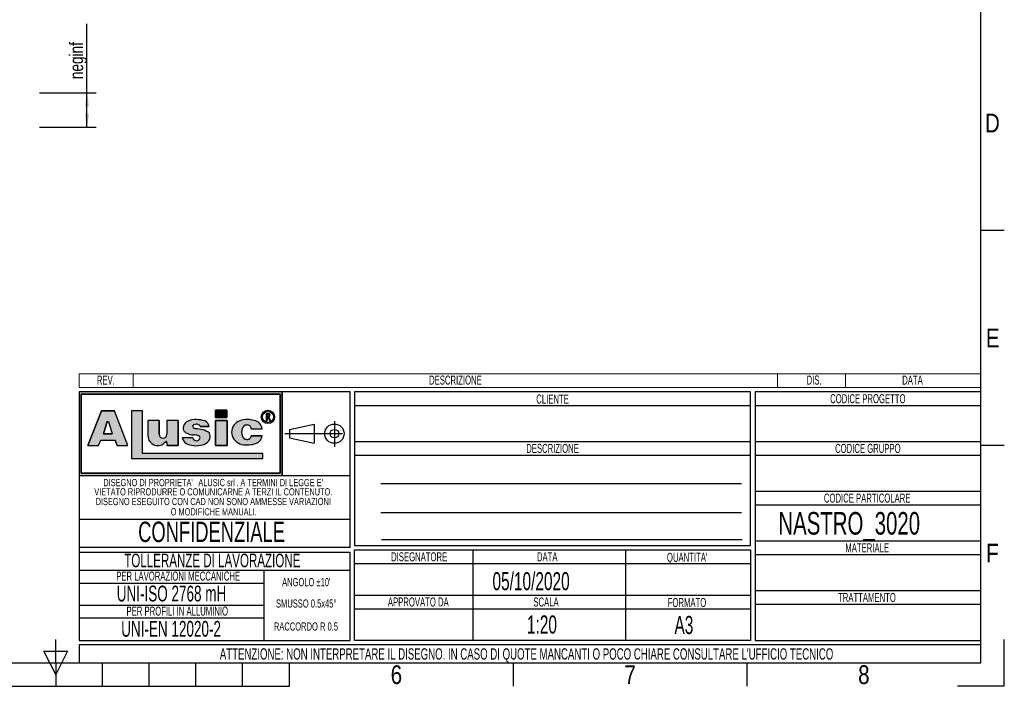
# Model space of a CAD drawing. Header units: millimetres. Extents: x 0 to 420, y 0 to 297.
# Tile 49 of 102: x 202 to 420, y 0 to 148. Entities that reach past the tile are written whole.
import ezdxf
from ezdxf.enums import TextEntityAlignment as Align

# ---------------------------------------------------------------- set-up
doc = ezdxf.new("R2010")
doc.units = ezdxf.units.MM
doc.linetypes.add('CENTERX2', pattern=[20.319999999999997, 12.7, -2.54, 2.54, -2.54])
doc.layers.add('CARTIGLIO', color=140, linetype='Continuous')
doc.styles.add('SLDTEXTSTYLE0', font='TXT', dxfattribs={"width": 0.6382978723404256})
doc.styles.add('SLDTEXTSTYLE1', font='TXT', dxfattribs={"width": 0.675})
doc.styles.add('SLDTEXTSTYLE2', font='TXT', dxfattribs={"width": 0.8214676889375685})
doc.styles.add('SLDTEXTSTYLE3', font='TXT', dxfattribs={"width": 0.75})
doc.dimstyles.new('SLDDIMSTYLE1', dxfattribs={"dimtxt": 3, "dimasz": 3, "dimexe": 0, "dimexo": 0.0625, "dimgap": 0.75, "dimtad": 1, "dimlfac": 20, "dimrnd": 1e-09, "dimzin": 12, "dimdsep": 46, "dimtxsty": 'SLDTEXTSTYLE3', "dimsah": 1, "dimcen": 0.09, "dimadec": 0, "dimazin": 3, "dimtfac": 1, "dimtdec": 3, "dimtofl": 0, "dimtmove": 0, "dimatfit": 3, "dimfxl": 0, "dimfrac": 2, "dimtolj": 1, "dimtzin": 12, "dimarcsym": 0})

# ---------------------------------------------------------------- blocks, each defined once
blk = doc.blocks.new('SW_NOTE_0')
at = {"layer": 'CARTIGLIO', "color": 0, "insert": (1.968085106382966, 2.578135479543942), "char_height": 2, "attachment_point": 2, "style": 'SLDTEXTSTYLE0'}
blk.add_mtext('DIS.', dxfattribs=at)
blk = doc.blocks.new('SW_NOTE_0_1')
at = {"layer": 'CARTIGLIO', "color": 0, "insert": (7.101063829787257, 2.578135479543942), "char_height": 2, "attachment_point": 2, "style": 'SLDTEXTSTYLE0'}
blk.add_mtext('DESCRIZIONE', dxfattribs=at)
blk = doc.blocks.new('SW_NOTE_0_2')
at = {"layer": 'CARTIGLIO', "color": 0, "insert": (2.845744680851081, 2.578135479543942), "char_height": 2, "attachment_point": 2, "style": 'SLDTEXTSTYLE0'}
blk.add_mtext('DATA', dxfattribs=at)
blk = doc.blocks.new('SW_NOTE_0_3')
at = {"layer": 'CARTIGLIO', "color": 0, "insert": (2.34042553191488, 2.578135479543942), "char_height": 2, "attachment_point": 2, "style": 'SLDTEXTSTYLE0'}
blk.add_mtext('REV.', dxfattribs=at)
blk = doc.blocks.new('SW_NOTE_0_4')
at = {"layer": 'CARTIGLIO', "color": 0, "insert": (14.05585106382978, 4.511737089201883), "char_height": 3.5, "attachment_point": 2, "style": 'SLDTEXTSTYLE0'}
blk.add_mtext('UNI-EN 12020-2', dxfattribs=at)
blk = doc.blocks.new('SW_NOTE_0_5')
at = {"layer": 'CARTIGLIO', "color": 0, "insert": (13.85638297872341, 2.578135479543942), "char_height": 2, "attachment_point": 2, "style": 'SLDTEXTSTYLE0'}
blk.add_mtext('PER PROFILI IN ALLUMINIO', dxfattribs=at)
blk = doc.blocks.new('SW_NOTE_0_6')
at = {"layer": 'CARTIGLIO', "color": 0, "insert": (15.68484042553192, 4.511737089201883), "char_height": 3.5, "attachment_point": 2, "style": 'SLDTEXTSTYLE0'}
blk.add_mtext('UNI-ISO 2768 mH', dxfattribs=at)
blk = doc.blocks.new('SW_NOTE_0_7')
at = {"layer": 'CARTIGLIO', "color": 0, "insert": (18.30319148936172, 2.578135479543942), "char_height": 2, "attachment_point": 2, "style": 'SLDTEXTSTYLE0'}
blk.add_mtext('PER LAVORAZIONI MECCANICHE', dxfattribs=at)
blk = doc.blocks.new('SW_NOTE_0_8')
at = {"layer": 'CARTIGLIO', "color": 0, "insert": (8.569148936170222, 2.320321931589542), "char_height": 1.8, "attachment_point": 2, "style": 'SLDTEXTSTYLE0'}
blk.add_mtext('RACCORDO R 0.5', dxfattribs=at)
blk = doc.blocks.new('SW_NOTE_0_9')
at = {"layer": 'CARTIGLIO', "color": 0, "char_height": 1.6, "attachment_point": 2, "style": 'SLDTEXTSTYLE0'}
for s, insert in [('ALUSIC srl', (25.45120500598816, 2.062508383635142)), ("DISEGNO DI PROPRIETA'", (10.27659574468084, 2.062508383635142)), (". A TERMINI DI LEGGE E'", (39.41078027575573, 2.062508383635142))]:
    blk.add_mtext(s, dxfattribs=dict(at, insert=insert))
blk = doc.blocks.new('SW_NOTE_0_10')
at = {"layer": 'CARTIGLIO', "color": 0, "insert": (10.40425531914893, 2.062508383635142), "char_height": 1.6, "attachment_point": 2, "style": 'SLDTEXTSTYLE0'}
blk.add_mtext('O MODIFICHE MANUALI.', dxfattribs=at)
blk = doc.blocks.new('SW_NOTE_0_11')
at = {"layer": 'CARTIGLIO', "color": 0, "insert": (7.587765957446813, 2.320321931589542), "char_height": 1.8, "attachment_point": 2, "style": 'SLDTEXTSTYLE0'}
blk.add_mtext('SMUSSO 0.5x45°', dxfattribs=at)
blk = doc.blocks.new('SW_NOTE_0_12')
at = {"layer": 'CARTIGLIO', "color": 0, "insert": (27.3404255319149, 2.062508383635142), "char_height": 1.6, "attachment_point": 2, "style": 'SLDTEXTSTYLE0'}
blk.add_mtext('VIETATO RIPRODURRE O COMUNICARNE A TERZI IL CONTENUTO.', dxfattribs=at)
blk = doc.blocks.new('SW_NOTE_0_13')
at = {"layer": 'CARTIGLIO', "color": 0, "insert": (28.04255319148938, 2.062508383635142), "char_height": 1.6, "attachment_point": 2, "style": 'SLDTEXTSTYLE0'}
blk.add_mtext('DISEGNO ESEGUITO CON CAD NON SONO AMMESSE VARIAZIONI', dxfattribs=at)
blk = doc.blocks.new('SW_NOTE_0_14')
at = {"layer": 'CARTIGLIO', "color": 0, "insert": (21.07265624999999, 5.800804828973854), "char_height": 4.500000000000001, "attachment_point": 2, "style": 'SLDTEXTSTYLE1'}
blk.add_mtext('CONFIDENZIALE', dxfattribs=at)
blk = doc.blocks.new('SW_NOTE_0_15')
at = {"layer": 'CARTIGLIO', "color": 0, "insert": (23.93617021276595, 3.867203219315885), "char_height": 3, "attachment_point": 2, "style": 'SLDTEXTSTYLE0'}
blk.add_mtext('TOLLERANZE DI LAVORAZIONE', dxfattribs=at)
blk = doc.blocks.new('SW_NOTE_0_16')
at = {"layer": 'CARTIGLIO', "color": 0, "insert": (6.67819148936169, 2.320321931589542), "char_height": 1.8, "attachment_point": 2, "style": 'SLDTEXTSTYLE0'}
blk.add_mtext("ANGOLO ±10'", dxfattribs=at)
blk = doc.blocks.new('SW_NOTE_0_17')
at = {"layer": 'CARTIGLIO', "color": 0, "insert": (10.69148936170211, 2.578135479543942), "char_height": 2, "attachment_point": 2, "style": 'SLDTEXTSTYLE0'}
blk.add_mtext('CODICE PROGETTO', dxfattribs=at)
blk = doc.blocks.new('SW_NOTE_0_18')
at = {"layer": 'CARTIGLIO', "color": 0, "insert": (9.547872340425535, 2.578135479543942), "char_height": 2, "attachment_point": 2, "style": 'SLDTEXTSTYLE0'}
blk.add_mtext('CODICE GRUPPO', dxfattribs=at)
blk = doc.blocks.new('SW_NOTE_0_19')
at = {"layer": 'CARTIGLIO', "color": 0, "insert": (12.15425531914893, 2.578135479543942), "char_height": 2, "attachment_point": 2, "style": 'SLDTEXTSTYLE0'}
blk.add_mtext('CODICE PARTICOLARE', dxfattribs=at)
blk = doc.blocks.new('SW_NOTE_0_20')
at = {"layer": 'CARTIGLIO', "color": 0, "insert": (5.691489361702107, 2.578135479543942), "char_height": 2, "attachment_point": 2, "style": 'SLDTEXTSTYLE0'}
blk.add_mtext('MATERIALE', dxfattribs=at)
blk = doc.blocks.new('SW_NOTE_0_21')
at = {"layer": 'CARTIGLIO', "color": 0, "insert": (4.228723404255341, 2.578135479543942), "char_height": 2, "attachment_point": 2, "style": 'SLDTEXTSTYLE0'}
blk.add_mtext('CLIENTE', dxfattribs=at)
blk = doc.blocks.new('SW_NOTE_0_22')
at = {"layer": 'CARTIGLIO', "color": 0, "insert": (7.101063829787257, 2.578135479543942), "char_height": 2, "attachment_point": 2, "style": 'SLDTEXTSTYLE0'}
blk.add_mtext('DESCRIZIONE', dxfattribs=at)
blk = doc.blocks.new('SW_NOTE_0_23')
at = {"layer": 'CARTIGLIO', "color": 0, "insert": (5.558510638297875, 2.578135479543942), "char_height": 2, "attachment_point": 2, "style": 'SLDTEXTSTYLE0'}
blk.add_mtext("QUANTITA'", dxfattribs=at)
blk = doc.blocks.new('SW_NOTE_0_24')
at = {"layer": 'CARTIGLIO', "color": 0, "insert": (2.845744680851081, 2.578135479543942), "char_height": 2, "attachment_point": 2, "style": 'SLDTEXTSTYLE0'}
blk.add_mtext('DATA', dxfattribs=at)
blk = doc.blocks.new('SW_NOTE_0_25')
at = {"layer": 'CARTIGLIO', "color": 0, "insert": (7.606382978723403, 2.578135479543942), "char_height": 2, "attachment_point": 2, "style": 'SLDTEXTSTYLE0'}
blk.add_mtext('DISEGNATORE', dxfattribs=at)
blk = doc.blocks.new('SW_NOTE_0_26')
at = {"layer": 'CARTIGLIO', "color": 0, "insert": (5.398936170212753, 2.578135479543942), "char_height": 2, "attachment_point": 2, "style": 'SLDTEXTSTYLE0'}
blk.add_mtext('FORMATO', dxfattribs=at)
blk = doc.blocks.new('SW_NOTE_0_27')
at = {"layer": 'CARTIGLIO', "color": 0, "insert": (8.670212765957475, 2.578135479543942), "char_height": 2, "attachment_point": 2, "style": 'SLDTEXTSTYLE0'}
blk.add_mtext('APPROVATO DA', dxfattribs=at)
blk = doc.blocks.new('SW_NOTE_0_28')
at = {"layer": 'CARTIGLIO', "color": 0, "insert": (3.510638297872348, 2.578135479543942), "char_height": 2, "attachment_point": 2, "style": 'SLDTEXTSTYLE0'}
blk.add_mtext('SCALA', dxfattribs=at)
blk = doc.blocks.new('SW_NOTE_0_29')
at = {"layer": 'CARTIGLIO', "color": 0, "insert": (85.40558510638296, 3.222669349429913), "char_height": 2.5, "attachment_point": 2, "style": 'SLDTEXTSTYLE0'}
blk.add_mtext("ATTENZIONE: NON INTERPRETARE IL DISEGNO. IN CASO DI QUOTE MANCANTI O POCO CHIARE CONSULTARE L'UFFICIO TECNICO", dxfattribs=at)
blk = doc.blocks.new('SW_NOTE_0_30')
at = {"layer": 'CARTIGLIO', "color": 0, "insert": (7.526595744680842, 2.578135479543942), "char_height": 2, "attachment_point": 2, "style": 'SLDTEXTSTYLE0'}
blk.add_mtext('TRATTAMENTO', dxfattribs=at)
blk = doc.blocks.new('Cartiglio ALUSIC particolari STD')
at = {"layer": 'CARTIGLIO'}
h = blk.add_hatch(color=256, dxfattribs=at)
h.paths.add_polyline_path([(175.6752307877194, 247.7132947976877), (175.6752307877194, 229.2132947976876), (220.6752307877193, 229.2132947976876), (220.6752307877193, 247.7132947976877)], flags=0)
h.paths.add_polyline_path([(176.1752307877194, 229.7132947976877), (176.1752307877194, 247.2132947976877), (220.1752307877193, 247.2132947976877), (220.1752307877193, 229.7132947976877)], flags=0)
h = blk.add_hatch(color=256, dxfattribs=at)
h.paths.add_polyline_path([(179.9963944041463, 235.8207167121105), (180.465276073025, 237.0349162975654), (183.6345063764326, 237.0349162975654), (184.103388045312, 235.8207167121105), (186.455199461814, 235.8207167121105), (183.4874420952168, 243.5059174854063), (180.6123403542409, 243.5059174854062), (177.6445829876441, 235.8207167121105)], flags=0)
h.paths.add_polyline_path([(181.1002992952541, 238.4359343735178), (181.8750070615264, 241.1689926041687), (182.2247753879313, 241.1689926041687), (182.9994831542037, 238.4359343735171)], flags=0)
for points in [[(189.726070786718, 243.5099477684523), (187.2568362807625, 243.5099477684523), (187.2568362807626, 232.9839336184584), (216.346566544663, 232.9839336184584), (216.346566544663, 234.0739837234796), (189.726070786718, 234.0739837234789)], [(205.9157645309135, 243.6451419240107), (205.9157645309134, 242.0388308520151), (208.4026610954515, 242.0388308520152), (208.4026610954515, 243.6451419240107)], [(208.4880238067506, 241.3950893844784), (205.9157645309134, 241.3950893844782), (205.9157645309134, 235.8207167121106), (208.4880238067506, 235.8207167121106)]]:
    blk.add_hatch(color=256, dxfattribs=at).paths.add_polyline_path(points, flags=0)
h = blk.add_hatch(color=256, dxfattribs=at)
edge = h.paths.add_edge_path(flags=0)
edge.add_arc((217.4963133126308, 242.1652733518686), 1.479868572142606, 0, 360)
edge = h.paths.add_edge_path(flags=0)
edge.add_arc((217.4963133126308, 242.1652733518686), 1.214864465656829, 0, 360)
h = blk.add_hatch(color=256, dxfattribs=at)
edge = h.paths.add_edge_path(flags=0)
edge.add_arc((217.5944506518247, 242.5818626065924), 0.3723980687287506, 277.1406326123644, 450.0000000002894)
edge.add_line((217.5944506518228, 242.9542606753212), (217.1543350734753, 242.9542606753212))
edge.add_line((217.1543350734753, 242.9542606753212), (217.1543350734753, 241.4023140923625))
edge.add_line((217.1543350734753, 241.4023140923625), (217.3097420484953, 241.4023140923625))
edge.add_line((217.3097420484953, 241.4023140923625), (217.3097420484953, 242.2094645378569))
edge.add_line((217.3097420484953, 242.2094645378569), (217.4681345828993, 242.2094645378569))
edge.add_line((217.4681345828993, 242.2094645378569), (217.8753428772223, 241.4023140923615))
edge.add_line((217.8753428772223, 241.4023140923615), (218.0494071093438, 241.4023140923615))
edge.add_line((218.0494071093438, 241.4023140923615), (217.6407416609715, 242.212352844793))
edge = h.paths.add_edge_path(flags=0)
edge.add_line((217.3097420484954, 242.7988537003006), (217.5944506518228, 242.7988537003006))
edge.add_arc((217.5944506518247, 242.5818626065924), 0.2169910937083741, -90.00000000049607, 90.00000000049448, ccw=False)
edge.add_line((217.5944506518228, 242.3648715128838), (217.3097420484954, 242.3648715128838))
edge.add_line((217.3097420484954, 242.3648715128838), (217.3097420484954, 242.7988537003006))
h = blk.add_hatch(color=256, dxfattribs=at)
edge = h.paths.add_edge_path(flags=0)
edge.add_arc((194.2619790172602, 238.3328699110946), 0.8721260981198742, 180, 360, ccw=False)
edge.add_line((193.3898529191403, 238.3328699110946), (193.3898529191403, 241.3950893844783))
edge.add_line((193.3898529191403, 241.3950893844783), (190.9285191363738, 241.3950893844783))
edge.add_line((190.9285191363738, 241.3950893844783), (190.9285191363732, 237.9783312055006))
edge.add_arc((193.0861336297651, 237.9783312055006), 2.157614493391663, 180, 321.9680973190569)
edge.add_arc((194.9391651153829, 236.5289220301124), 0.1949400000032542, 3.751097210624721e-10, 141.9680973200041, ccw=False)
edge.add_line((195.1341051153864, 236.5289220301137), (195.1341051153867, 235.8207167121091))
edge.add_line((195.1341051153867, 235.8207167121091), (197.6148195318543, 235.8207167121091))
edge.add_line((197.6148195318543, 235.8207167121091), (197.6148195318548, 241.3950893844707))
edge.add_line((197.6148195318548, 241.3950893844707), (195.1341051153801, 241.3950893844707))
edge.add_line((195.1341051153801, 241.3950893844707), (195.1341051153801, 238.3328699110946))
h = blk.add_hatch(color=256, dxfattribs=at)
edge = h.paths.add_edge_path(flags=0)
edge.add_line((201.4260816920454, 235.8017439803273), (202.6657446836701, 235.9456470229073))
edge.add_arc((202.329266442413, 238.631519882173), 2.706867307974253, 277.1406456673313, 311.0032214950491)
edge.add_arc((203.4500368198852, 237.5679483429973), 1.178212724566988, 303.7868133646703, 347.8980612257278)
edge.add_arc((202.7591436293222, 237.8600682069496), 1.920162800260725, 343.693523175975, 381.4193527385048)
edge.add_arc((202.6211329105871, 236.5671389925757), 2.77207698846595, 46.00269433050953, 81.2509677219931)
edge.add_arc((194.8645641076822, 197.2610710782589), 42.83386613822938, 78.993004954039, 81.01866969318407)
edge.add_arc((201.791685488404, 241.2254031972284), 1.672976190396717, 238.7770991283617, 261.74465207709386, ccw=False)
edge.add_arc((201.2153024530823, 240.0677304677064), 0.3988810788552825, 114.64010585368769, 223.1865854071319, ccw=False)
edge.add_arc((201.6334056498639, 239.1857459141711), 1.374925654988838, 90.51660503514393, 115.1534325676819, ccw=False)
edge.add_arc((201.6831021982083, 239.5760411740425), 0.986530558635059, 50.694882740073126, 93.60864602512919, ccw=False)
edge.add_arc((201.9697940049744, 239.9445101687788), 0.519939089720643, 14.547573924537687, 49.4198797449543, ccw=False)
edge.add_line((202.4730635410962, 240.0751104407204), (204.4675927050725, 240.0751104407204))
edge.add_arc((203.0576035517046, 239.9357336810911), 1.416861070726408, 5.64532107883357, 71.38339334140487)
edge.add_arc((201.7960014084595, 236.355567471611), 5.212710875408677, 70.80435731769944, 90.86664277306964)
edge.add_arc((201.3918249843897, 237.7332340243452), 3.848224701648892, 85.15036290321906, 119.91204055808)
edge.add_arc((200.4630711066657, 239.596929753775), 1.774008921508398, 123.9309471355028, 174.9914571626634)
edge.add_arc((199.7112523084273, 239.6370426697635), 1.021881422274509, 173.5516105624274, 249.3813116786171)
edge.add_arc((201.1522143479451, 241.6000363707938), 3.430150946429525, 238.332046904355, 269.1908231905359)
edge.add_arc((201.2712411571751, 236.022650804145), 2.154096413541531, 64.99796384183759, 94.45891481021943, ccw=False)
edge.add_arc((202.0592687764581, 237.5956085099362), 0.398545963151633, -35.58612148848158, 72.11412463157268, ccw=False)
edge.add_arc((201.6903477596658, 237.6535955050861), 0.7512299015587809, 245.201083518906, 337.29941344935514, ccw=False)
edge.add_arc((201.6384661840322, 237.7297070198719), 0.8024620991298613, 192.55915917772, 250.8523518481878, ccw=False)
edge.add_line((200.8552053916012, 237.5552136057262), (198.4723136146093, 237.5552136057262))
edge.add_arc((200.5696156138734, 238.1164948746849), 2.1711085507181, 194.982434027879, 258.3364147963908)
edge.add_line((200.1306936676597, 235.9902164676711), (201.4260816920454, 235.8017439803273))
h = blk.add_hatch(color=256, dxfattribs=at)
edge = h.paths.add_edge_path(flags=0)
edge.add_arc((212.8489752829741, 238.2774034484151), 1.095489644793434, 191.1589777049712, 269.92854925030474, ccw=False)
edge.add_arc((213.9973597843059, 238.7808861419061), 2.335462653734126, 162.1599290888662, 197.8400709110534, ccw=False)
edge.add_arc((212.8489752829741, 239.284368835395), 1.095489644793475, 90.0714507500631, 168.8410222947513, ccw=False)
edge.add_arc((212.9558587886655, 239.5292842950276), 0.8574339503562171, 2.5666577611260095, 97.25285314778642, ccw=False)
edge.add_line((213.8124325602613, 239.5676816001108), (216.1889448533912, 239.5676816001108))
edge.add_arc((214.1254209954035, 239.3204036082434), 2.078287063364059, 6.833333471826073, 81.00039250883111)
edge.add_arc((213.0403652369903, 236.4056797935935), 5.163706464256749, 74.15176759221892, 91.31975036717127)
edge.add_arc((212.577937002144, 238.1509364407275), 3.434301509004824, 84.2596919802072, 140.8312604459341)
edge.add_arc((212.2748599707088, 238.7808861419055), 2.817144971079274, 146.8823062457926, 213.1176937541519)
edge.add_arc((212.5779370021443, 239.4108358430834), 3.434301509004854, 219.1687395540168, 275.7403080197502)
edge.add_arc((213.0403652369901, 241.1560924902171), 5.163706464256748, 268.6802496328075, 285.8482324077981)
edge.add_arc((214.1254209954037, 238.2413686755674), 2.078287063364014, 278.9996074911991, 353.1666665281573)
edge.add_line((216.1889448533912, 237.9940906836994), (213.8124325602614, 237.9940906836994))
edge.add_arc((212.9558587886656, 238.0324879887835), 0.8574339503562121, 262.7471468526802, 357.4333422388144, ccw=False)
at = {"color": 161, "linetype": 'Continuous', "lineweight": 18}
for p, q in [((175.6752307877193, 248.7132947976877), (175.6752307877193, 251.7132947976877)), ((175.6752307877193, 251.7132947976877), (375.3252307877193, 251.7132947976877)), ((187.6752307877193, 251.7132947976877), (187.6752307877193, 248.7132947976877)), ((330.3252307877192, 251.7132947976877), (330.3252307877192, 248.7132947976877)), ((345.3252307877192, 251.7132947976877), (345.3252307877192, 248.7132947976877)), ((375.3252307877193, 248.7132947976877), (375.3252307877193, 251.7132947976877)), ((175.6752307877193, 248.7132947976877), (375.3252307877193, 248.7132947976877))]:
    blk.add_line(p, q, dxfattribs=at)
at = {"layer": 'CARTIGLIO'}
for p, q in [((175.6752307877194, 247.7132947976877), (175.6752307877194, 229.2132947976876)), ((175.6752307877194, 247.7132947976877), (175.6752307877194, 192.7132947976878)), ((235.6752307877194, 247.7132947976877), (175.6752307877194, 247.7132947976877)), ((220.6752307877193, 247.7132947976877), (175.6752307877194, 247.7132947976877)), ((175.6752307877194, 247.7132947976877), (175.6752307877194, 229.2132947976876)), ((175.6752307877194, 247.7132947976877), (175.6752307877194, 213.2641084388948)), ((176.1752307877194, 229.7132947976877), (176.1752307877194, 247.2132947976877)), ((176.1752307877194, 247.2132947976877), (176.1752307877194, 229.7132947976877)), ((176.1752307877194, 247.2132947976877), (220.1752307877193, 247.2132947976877)), ((220.1752307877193, 247.2132947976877), (176.1752307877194, 247.2132947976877)), ((220.1752307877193, 247.2132947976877), (220.1752307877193, 229.7132947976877)), ((220.1752307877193, 229.7132947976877), (220.1752307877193, 247.2132947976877)), ((220.6752307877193, 229.2132947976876), (220.6752307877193, 247.7132947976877)), ((220.6752307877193, 247.7132947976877), (220.6752307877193, 229.2132947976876)), ((235.6752307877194, 213.2641084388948), (235.6752307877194, 247.7132947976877)), ((324.3252307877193, 247.7132947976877), (236.6752307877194, 247.7132947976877)), ((236.6752307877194, 247.7132947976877), (236.6752307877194, 213.7132947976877)), ((324.3252307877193, 213.7132947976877), (324.3252307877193, 247.7132947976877)), ((375.3252307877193, 247.7132947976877), (325.3252307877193, 247.7132947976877)), ((325.3252307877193, 247.7132947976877), (325.3252307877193, 192.7132947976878)), ((375.3252307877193, 192.7132947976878), (375.3252307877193, 247.7132947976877)), ((236.6752307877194, 244.7132947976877), (324.3252307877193, 244.7132947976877)), ((325.3252307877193, 244.7132947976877), (375.3252307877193, 244.7132947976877)), ((180.6123403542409, 243.5059174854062), (177.6445829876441, 235.8207167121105)), ((177.6445829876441, 235.8207167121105), (180.6123403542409, 243.5059174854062)), ((183.4874420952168, 243.5059174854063), (180.6123403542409, 243.5059174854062)), ((180.6123403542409, 243.5059174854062), (183.4874420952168, 243.5059174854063)), ((186.455199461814, 235.8207167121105), (183.4874420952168, 243.5059174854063)), ((186.455199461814, 235.8207167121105), (183.4874420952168, 243.5059174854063)), ((189.726070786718, 243.5099477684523), (187.2568362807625, 243.5099477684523)), ((187.2568362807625, 243.5099477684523), (187.2568362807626, 232.9839336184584)), ((189.726070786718, 243.5099477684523), (187.2568362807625, 243.5099477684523)), ((187.2568362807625, 243.5099477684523), (187.2568362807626, 232.9839336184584)), ((189.726070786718, 234.0739837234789), (189.726070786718, 243.5099477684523)), ((189.726070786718, 234.0739837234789), (189.726070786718, 243.5099477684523)), ((208.4026610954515, 243.6451419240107), (205.9157645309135, 243.6451419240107)), ((205.9157645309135, 243.6451419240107), (205.9157645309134, 242.0388308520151)), ((205.9157645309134, 242.0388308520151), (205.9157645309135, 243.6451419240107)), ((205.9157645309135, 243.6451419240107), (208.4026610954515, 243.6451419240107)), ((205.9157645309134, 242.0388308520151), (208.4026610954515, 242.0388308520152)), ((208.4026610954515, 242.0388308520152), (205.9157645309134, 242.0388308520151)), ((208.4026610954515, 243.6451419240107), (208.4026610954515, 242.0388308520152)), ((208.4026610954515, 242.0388308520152), (208.4026610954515, 243.6451419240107)), ((217.1543350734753, 241.4023140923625), (217.1543350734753, 242.9542606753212)), ((217.1543350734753, 241.4023140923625), (217.1543350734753, 242.9542606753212)), ((217.1543350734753, 242.9542606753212), (217.5944506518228, 242.9542606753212)), ((217.1543350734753, 242.9542606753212), (217.5944506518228, 242.9542606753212)), ((217.3097420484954, 242.7988537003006), (217.5944506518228, 242.7988537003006)), ((217.3097420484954, 242.3648715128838), (217.3097420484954, 242.7988537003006)), ((217.3097420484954, 242.3648715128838), (217.3097420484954, 242.7988537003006)), ((217.3097420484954, 242.7988537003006), (217.5944506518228, 242.7988537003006)), ((217.3097420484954, 242.3648715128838), (217.5944506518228, 242.3648715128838)), ((217.5944506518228, 242.3648715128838), (217.3097420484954, 242.3648715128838)), ((217.3097420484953, 242.2094645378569), (217.3097420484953, 241.4023140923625)), ((217.3097420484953, 241.4023140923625), (217.3097420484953, 242.2094645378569)), ((217.4681345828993, 242.2094645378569), (217.3097420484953, 242.2094645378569)), ((217.3097420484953, 242.2094645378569), (217.4681345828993, 242.2094645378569)), ((217.8753428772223, 241.4023140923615), (217.4681345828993, 242.2094645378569)), ((217.4681345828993, 242.2094645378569), (217.8753428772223, 241.4023140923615)), ((217.6407416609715, 242.212352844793), (218.0494071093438, 241.4023140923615)), ((217.6407416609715, 242.212352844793), (218.0494071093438, 241.4023140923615)), ((181.1002992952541, 238.4359343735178), (181.8750070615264, 241.1689926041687)), ((181.8750070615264, 241.1689926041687), (181.1002992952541, 238.4359343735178)), ((181.8750070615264, 241.1689926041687), (182.2247753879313, 241.1689926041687)), ((181.8750070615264, 241.1689926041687), (182.2247753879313, 241.1689926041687)), ((182.2247753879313, 241.1689926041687), (182.9994831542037, 238.4359343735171)), ((182.2247753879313, 241.1689926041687), (182.9994831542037, 238.4359343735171)), ((190.9285191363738, 241.3950893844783), (190.9285191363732, 237.9783312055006)), ((193.3898529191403, 241.3950893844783), (190.9285191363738, 241.3950893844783)), ((193.3898529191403, 241.3950893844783), (190.9285191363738, 241.3950893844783)), ((190.9285191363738, 241.3950893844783), (190.9285191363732, 237.9783312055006)), ((193.3898529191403, 238.3328699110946), (193.3898529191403, 241.3950893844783)), ((193.3898529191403, 241.3950893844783), (193.3898529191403, 238.3328699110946)), ((197.6148195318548, 241.3950893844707), (195.1341051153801, 241.3950893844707)), ((195.1341051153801, 241.3950893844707), (195.1341051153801, 238.3328699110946)), ((195.1341051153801, 241.3950893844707), (195.1341051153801, 238.3328699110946)), ((197.6148195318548, 241.3950893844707), (195.1341051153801, 241.3950893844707)), ((197.6148195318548, 241.3950893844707), (197.6148195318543, 235.8207167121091)), ((197.6148195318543, 235.8207167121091), (197.6148195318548, 241.3950893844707)), ((202.4730635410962, 240.0751104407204), (204.4675927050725, 240.0751104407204)), ((204.4675927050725, 240.0751104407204), (202.4730635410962, 240.0751104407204)), ((208.4880238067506, 241.3950893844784), (205.9157645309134, 241.3950893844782)), ((205.9157645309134, 241.3950893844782), (205.9157645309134, 235.8207167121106)), ((205.9157645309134, 241.3950893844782), (208.4880238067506, 241.3950893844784)), ((205.9157645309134, 235.8207167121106), (205.9157645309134, 241.3950893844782)), ((208.4880238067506, 235.8207167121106), (208.4880238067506, 241.3950893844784)), ((208.4880238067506, 241.3950893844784), (208.4880238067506, 235.8207167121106)), ((217.1543350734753, 241.4023140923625), (217.3097420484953, 241.4023140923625)), ((217.3097420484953, 241.4023140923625), (217.1543350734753, 241.4023140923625)), ((217.8753428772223, 241.4023140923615), (218.0494071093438, 241.4023140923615)), ((218.0494071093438, 241.4023140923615), (217.8753428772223, 241.4023140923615)), ((222.2665680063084, 239.420334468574), (227.759141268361, 240.6015329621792)), ((227.759141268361, 240.6015329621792), (227.7591412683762, 236.3250566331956)), ((182.9994831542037, 238.4359343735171), (181.1002992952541, 238.4359343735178)), ((181.1002992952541, 238.4359343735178), (182.9994831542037, 238.4359343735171)), ((213.8124325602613, 239.5676816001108), (216.1889448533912, 239.5676816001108)), ((213.8124325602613, 239.5676816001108), (216.1889448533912, 239.5676816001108)), ((216.1889448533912, 237.9940906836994), (213.8124325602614, 237.9940906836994)), ((213.8124325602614, 237.9940906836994), (216.1889448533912, 237.9940906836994)), ((222.2665680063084, 239.420334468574), (222.2665680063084, 237.5062551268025)), ((177.6445829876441, 235.8207167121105), (179.9963944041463, 235.8207167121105)), ((177.6445829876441, 235.8207167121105), (179.9963944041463, 235.8207167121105)), ((179.9963944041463, 235.8207167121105), (180.465276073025, 237.0349162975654)), ((179.9963944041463, 235.8207167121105), (180.465276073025, 237.0349162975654)), ((180.465276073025, 237.0349162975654), (183.6345063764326, 237.0349162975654)), ((180.465276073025, 237.0349162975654), (183.6345063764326, 237.0349162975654)), ((184.103388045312, 235.8207167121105), (183.6345063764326, 237.0349162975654)), ((183.6345063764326, 237.0349162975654), (184.103388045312, 235.8207167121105)), ((184.103388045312, 235.8207167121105), (186.455199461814, 235.8207167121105)), ((184.103388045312, 235.8207167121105), (186.455199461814, 235.8207167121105)), ((195.1341051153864, 236.5289220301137), (195.1341051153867, 235.8207167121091)), ((195.1341051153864, 236.5289220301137), (195.1341051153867, 235.8207167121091)), ((195.1341051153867, 235.8207167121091), (197.6148195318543, 235.8207167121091)), ((197.6148195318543, 235.8207167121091), (195.1341051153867, 235.8207167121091)), ((200.8552053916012, 237.5552136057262), (198.4723136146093, 237.5552136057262)), ((200.8552053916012, 237.5552136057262), (198.4723136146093, 237.5552136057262)), ((200.1306936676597, 235.9902164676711), (201.4260816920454, 235.8017439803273)), ((200.1306936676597, 235.9902164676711), (201.4260816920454, 235.8017439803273)), ((201.4260816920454, 235.8017439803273), (202.6657446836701, 235.9456470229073)), ((201.4260816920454, 235.8017439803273), (202.6657446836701, 235.9456470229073)), ((205.9157645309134, 235.8207167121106), (208.4880238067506, 235.8207167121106)), ((208.4880238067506, 235.8207167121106), (205.9157645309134, 235.8207167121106)), ((222.2665680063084, 237.5062551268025), (227.7591412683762, 236.3250566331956)), ((236.6752307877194, 236.7132947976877), (324.3252307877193, 236.7132947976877)), ((325.3252307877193, 236.7132947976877), (375.3252307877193, 236.7132947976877)), ((216.346566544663, 234.0739837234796), (189.726070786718, 234.0739837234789)), ((216.346566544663, 234.0739837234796), (189.726070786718, 234.0739837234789)), ((216.346566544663, 232.9839336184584), (216.346566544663, 234.0739837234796)), ((216.346566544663, 232.9839336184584), (216.346566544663, 234.0739837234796)), ((236.6752307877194, 233.7132947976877), (324.3252307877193, 233.7132947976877)), ((325.3252307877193, 233.7132947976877), (375.3252307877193, 233.7132947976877)), ((187.2568362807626, 232.9839336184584), (216.346566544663, 232.9839336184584)), ((187.2568362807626, 232.9839336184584), (216.346566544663, 232.9839336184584)), ((175.6752307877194, 229.2132947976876), (220.6752307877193, 229.2132947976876)), ((175.6752307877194, 229.2132947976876), (235.6752307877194, 229.2132947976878)), ((220.1752307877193, 229.7132947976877), (176.1752307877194, 229.7132947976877)), ((176.1752307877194, 229.7132947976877), (220.1752307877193, 229.7132947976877)), ((322.3252307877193, 227.3799614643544), (242.5002307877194, 227.3799614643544)), ((325.3252307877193, 225.7132947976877), (375.3252307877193, 225.7132947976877)), ((325.3252307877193, 222.7132947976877), (375.3252307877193, 222.7132947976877)), ((242.5002307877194, 221.0217416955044), (322.3252307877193, 221.0217416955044)), ((235.6752307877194, 219.4779138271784), (175.6752307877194, 219.4779138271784)), ((236.6752307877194, 213.7132947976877), (324.3252307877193, 213.7132947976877)), ((242.6228336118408, 215.0313303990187), (322.4478336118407, 215.0313303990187)), ((325.3252307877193, 214.7132947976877), (375.3252307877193, 214.7132947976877)), ((235.6752307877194, 213.2641084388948), (175.6752307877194, 213.2641084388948)), ((175.6752307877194, 212.2641084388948), (235.6752307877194, 212.2641084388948)), ((175.6752307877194, 212.2641084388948), (175.6752307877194, 192.7132947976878)), ((235.6752307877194, 192.7132947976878), (235.6752307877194, 212.2641084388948)), ((236.6752307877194, 212.7132947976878), (324.3252307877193, 212.7132947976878)), ((236.6752307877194, 192.7132947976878), (236.6752307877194, 212.7132947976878)), ((262.8472277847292, 212.7132947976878), (262.8472277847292, 192.7132947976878)), ((296.6722277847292, 212.7132947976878), (296.6722277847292, 192.7132947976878)), ((324.3252307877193, 212.7132947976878), (324.3252307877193, 192.7132947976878)), ((325.3252307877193, 211.7132947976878), (375.3252307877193, 211.7132947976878)), ((236.6752307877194, 209.7132947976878), (324.3252307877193, 209.7132947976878)), ((235.6612716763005, 208.2042541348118), (175.6612716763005, 208.2042541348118)), ((216.684767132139, 192.7132947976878), (216.684767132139, 208.2042541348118)), ((175.6752307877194, 205.3858848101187), (216.684767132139, 205.3858848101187)), ((236.6752307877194, 202.7132947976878), (324.3252307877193, 202.7132947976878)), ((325.3252307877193, 203.7132947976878), (375.3252307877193, 203.7132947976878)), ((325.3252307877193, 200.7132947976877), (375.3252307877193, 200.7132947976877)), ((216.684767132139, 200.4587744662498), (175.6752307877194, 200.4587744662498)), ((236.6752307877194, 199.7132947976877), (324.3252307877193, 199.7132947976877)), ((175.6891898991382, 197.6792182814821), (216.6987262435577, 197.6792182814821)), ((175.6752307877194, 192.7132947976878), (235.6752307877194, 192.7132947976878)), ((324.3252307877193, 192.7132947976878), (236.6752307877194, 192.7132947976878)), ((325.3252307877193, 192.7132947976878), (375.3252307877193, 192.7132947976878)), ((375.3252307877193, 191.7132947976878), (175.6752307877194, 191.7132947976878)), ((175.6752307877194, 191.7132947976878), (175.6752307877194, 187.7132947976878)), ((375.3252307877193, 187.7132947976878), (375.3252307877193, 191.7132947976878)), ((175.6752307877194, 187.7132947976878), (375.3252307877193, 187.7132947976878))]:
    blk.add_line(p, q, dxfattribs=at)
at = {"layer": 'CARTIGLIO', "linetype": 'CENTERX2'}
for p, q in [((232.1939749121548, 241.2151324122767), (232.1939749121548, 235.5497603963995)), ((221.2625504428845, 238.4632947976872), (235.0879111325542, 238.4632947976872))]:
    blk.add_line(p, q, dxfattribs=at)
at = {"layer": 'CARTIGLIO', "linetype": 'Continuous'}
blk.add_line((175.6736628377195, 187.7132947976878), (375.3252307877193, 187.7132947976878), dxfattribs=at)
at = {"layer": 'CARTIGLIO'}
for centre, radius in [((217.4963133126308, 242.1652733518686), 1.479868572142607), ((217.4963133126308, 242.1652733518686), 1.479868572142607), ((217.4963133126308, 242.1652733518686), 1.214864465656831), ((217.4963133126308, 242.1652733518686), 1.214864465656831), ((232.1939749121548, 238.4632947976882), 2.138238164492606), ((232.1939749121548, 238.4632947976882), 0.9570396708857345)]:
    blk.add_circle(centre, radius, dxfattribs=at)
for centre, radius, start, end in [((217.5944506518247, 242.5818626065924), 0.3723980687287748, 277.1406326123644, 90.00000000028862), ((217.5944506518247, 242.5818626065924), 0.3723980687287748, 277.1406326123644, 90.00000000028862), ((217.5944506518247, 242.5818626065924), 0.2169910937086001, 269.9999999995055, 90.00000000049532), ((217.5944506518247, 242.5818626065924), 0.2169910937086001, 269.9999999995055, 90.00000000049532), ((200.4630711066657, 239.596929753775), 1.774008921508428, 123.9309471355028, 174.9914571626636), ((200.4630711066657, 239.596929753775), 1.774008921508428, 123.9309471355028, 174.9914571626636), ((201.3918249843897, 237.7332340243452), 3.848224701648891, 85.15036290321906, 119.91204055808), ((201.3918249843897, 237.7332340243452), 3.848224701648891, 85.15036290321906, 119.91204055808), ((201.2153024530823, 240.0677304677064), 0.3988810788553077, 114.6401058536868, 223.1865854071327), ((201.2153024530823, 240.0677304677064), 0.3988810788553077, 114.6401058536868, 223.1865854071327), ((201.791685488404, 241.2254031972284), 1.672976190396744, 238.7770991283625, 261.7446520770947), ((201.791685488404, 241.2254031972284), 1.672976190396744, 238.7770991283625, 261.7446520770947), ((201.6334056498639, 239.1857459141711), 1.374925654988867, 90.51660503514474, 115.1534325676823), ((201.6334056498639, 239.1857459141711), 1.374925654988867, 90.51660503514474, 115.1534325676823), ((201.6831021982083, 239.5760411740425), 0.9865305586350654, 50.69488274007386, 93.60864602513), ((201.6831021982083, 239.5760411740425), 0.9865305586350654, 50.69488274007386, 93.60864602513), ((201.7960014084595, 236.355567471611), 5.212710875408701, 70.80435731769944, 90.86664277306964), ((201.7960014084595, 236.355567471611), 5.212710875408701, 70.80435731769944, 90.86664277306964), ((201.9697940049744, 239.9445101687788), 0.5199390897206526, 14.54757392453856, 49.41987974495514), ((201.9697940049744, 239.9445101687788), 0.5199390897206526, 14.54757392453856, 49.41987974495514), ((203.0576035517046, 239.9357336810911), 1.416861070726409, 5.64532107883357, 71.38339334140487), ((203.0576035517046, 239.9357336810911), 1.416861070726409, 5.64532107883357, 71.38339334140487), ((212.2748599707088, 238.7808861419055), 2.81714497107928, 146.8823062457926, 213.1176937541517), ((212.2748599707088, 238.7808861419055), 2.81714497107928, 146.8823062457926, 213.1176937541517), ((212.577937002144, 238.1509364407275), 3.434301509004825, 84.2596919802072, 140.8312604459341), ((212.577937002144, 238.1509364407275), 3.434301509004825, 84.2596919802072, 140.8312604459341), ((212.8489752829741, 239.284368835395), 1.09548964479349, 90.07145075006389, 168.8410222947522), ((212.8489752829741, 239.284368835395), 1.09548964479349, 90.07145075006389, 168.8410222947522), ((212.9558587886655, 239.5292842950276), 0.8574339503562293, 2.566657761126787, 97.25285314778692), ((212.9558587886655, 239.5292842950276), 0.8574339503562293, 2.566657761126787, 97.25285314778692), ((213.0403652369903, 236.4056797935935), 5.163706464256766, 74.15176759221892, 91.31975036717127), ((213.0403652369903, 236.4056797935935), 5.163706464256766, 74.15176759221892, 91.31975036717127), ((214.1254209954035, 239.3204036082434), 2.078287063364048, 6.833333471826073, 81.00039250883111), ((214.1254209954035, 239.3204036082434), 2.078287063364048, 6.833333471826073, 81.00039250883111), ((193.0861336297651, 237.9783312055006), 2.157614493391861, 180, 321.9680973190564), ((193.0861336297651, 237.9783312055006), 2.157614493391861, 180, 321.9680973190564), ((194.2619790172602, 238.3328699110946), 0.872126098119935, 180, 0), ((194.2619790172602, 238.3328699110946), 0.872126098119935, 180, 0), ((199.7112523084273, 239.6370426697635), 1.021881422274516, 173.5516105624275, 249.381311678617), ((199.7112523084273, 239.6370426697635), 1.021881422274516, 173.5516105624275, 249.381311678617), ((201.1522143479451, 241.6000363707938), 3.430150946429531, 238.332046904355, 269.1908231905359), ((201.1522143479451, 241.6000363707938), 3.430150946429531, 238.332046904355, 269.1908231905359), ((201.2712411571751, 236.022650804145), 2.154096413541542, 64.99796384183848, 94.45891481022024), ((201.2712411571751, 236.022650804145), 2.154096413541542, 64.99796384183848, 94.45891481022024), ((194.8645641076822, 197.2610710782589), 42.8338661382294, 78.993004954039, 81.01866969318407), ((194.8645641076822, 197.2610710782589), 42.8338661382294, 78.993004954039, 81.01866969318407), ((202.0592687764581, 237.5956085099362), 0.3985459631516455, 324.4138785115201, 72.11412463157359), ((202.0592687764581, 237.5956085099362), 0.3985459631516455, 324.4138785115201, 72.11412463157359), ((202.6211329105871, 236.5671389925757), 2.772076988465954, 46.00269433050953, 81.2509677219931), ((202.6211329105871, 236.5671389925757), 2.772076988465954, 46.00269433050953, 81.2509677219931), ((202.7591436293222, 237.8600682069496), 1.920162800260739, 343.6935231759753, 21.41935273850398), ((202.7591436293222, 237.8600682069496), 1.920162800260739, 343.6935231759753, 21.41935273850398), ((213.9973597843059, 238.7808861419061), 2.335462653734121, 162.159929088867, 197.8400709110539), ((213.9973597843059, 238.7808861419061), 2.335462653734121, 162.159929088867, 197.8400709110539), ((212.8489752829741, 238.2774034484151), 1.095489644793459, 191.1589777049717, 269.9285492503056), ((212.8489752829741, 238.2774034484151), 1.095489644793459, 191.1589777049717, 269.9285492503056), ((212.9558587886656, 238.0324879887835), 0.8574339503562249, 262.7471468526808, 357.4333422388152), ((212.9558587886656, 238.0324879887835), 0.8574339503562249, 262.7471468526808, 357.4333422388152), ((214.1254209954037, 238.2413686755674), 2.078287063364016, 278.9996074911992, 353.1666665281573), ((214.1254209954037, 238.2413686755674), 2.078287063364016, 278.9996074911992, 353.1666665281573), ((194.9391651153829, 236.5289220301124), 0.1949400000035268, 3.759104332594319e-10, 141.9680973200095), ((194.9391651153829, 236.5289220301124), 0.1949400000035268, 3.759104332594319e-10, 141.9680973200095), ((200.5696156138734, 238.1164948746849), 2.171108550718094, 194.982434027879, 258.3364147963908), ((200.5696156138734, 238.1164948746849), 2.171108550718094, 194.982434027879, 258.3364147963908), ((201.6384661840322, 237.7297070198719), 0.8024620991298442, 192.5591591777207, 250.8523518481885), ((201.6384661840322, 237.7297070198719), 0.8024620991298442, 192.5591591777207, 250.8523518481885), ((201.6903477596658, 237.6535955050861), 0.7512299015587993, 245.2010835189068, 337.299413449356), ((201.6903477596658, 237.6535955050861), 0.7512299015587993, 245.2010835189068, 337.299413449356), ((202.329266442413, 238.631519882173), 2.706867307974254, 277.1406456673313, 311.0032214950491), ((202.329266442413, 238.631519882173), 2.706867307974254, 277.1406456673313, 311.0032214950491), ((203.4500368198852, 237.5679483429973), 1.178212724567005, 303.7868133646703, 347.898061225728), ((203.4500368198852, 237.5679483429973), 1.178212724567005, 303.7868133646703, 347.898061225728), ((212.5779370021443, 239.4108358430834), 3.434301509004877, 219.1687395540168, 275.7403080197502), ((212.5779370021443, 239.4108358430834), 3.434301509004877, 219.1687395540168, 275.7403080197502), ((213.0403652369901, 241.1560924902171), 5.163706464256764, 268.6802496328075, 285.8482324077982), ((213.0403652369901, 241.1560924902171), 5.163706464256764, 268.6802496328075, 285.8482324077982)]:
    blk.add_arc(centre, radius, start, end, dxfattribs=at)
at = {"layer": 'CARTIGLIO', "color": 140}
for name, p in [('SW_NOTE_0_3', (179.2724530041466, 248.75167344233)), ('SW_NOTE_0_1', (251.8960644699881, 248.75167344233)), ('SW_NOTE_0', (336.4240000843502, 248.75167344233)), ('SW_NOTE_0_2', (357.3252307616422, 248.75167344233)), ('SW_NOTE_0_21', (276.2668975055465, 244.5549423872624)), ('SW_NOTE_0_17', (339.5988422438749, 244.6271836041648)), ('SW_NOTE_0_22', (273.3960644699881, 233.6271836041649)), ('SW_NOTE_0_18', (340.7418972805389, 233.6271836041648)), ('SW_NOTE_0_9', (180.6752322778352, 226.3745778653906)), ('SW_NOTE_0_12', (178.05745774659, 224.3284193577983)), ('SW_NOTE_0_19', (337.9891200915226, 222.6271836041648)), ('SW_NOTE_0_13', (177.3396818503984, 222.1825085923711)), ('SW_NOTE_0_10', (195.0941192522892, 219.9062941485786)), ('SW_NOTE_0_14', (183.9404302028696, 213.1822066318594)), ('SW_NOTE_0_20', (344.447453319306, 211.6271836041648)), ('SW_NOTE_0_15', (181.241582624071, 208.0326370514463)), ('SW_NOTE_0_25', (243.3579844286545, 209.627183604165)), ('SW_NOTE_0_24', (276.4610510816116, 209.6271836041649)), ('SW_NOTE_0_23', (304.7338892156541, 209.5155482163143)), ('SW_NOTE_0_7', (179.3044986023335, 205.3623966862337)), ('SW_NOTE_0_6', (180.4564224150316, 200.3147666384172)), ('SW_NOTE_0_16', (219.2991583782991, 204.1754591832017)), ('SW_NOTE_0_30', (342.5668974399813, 200.6271836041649)), ('SW_NOTE_0_11', (218.376658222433, 199.448422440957)), ('SW_NOTE_0_27', (242.1107618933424, 199.6271836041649)), ('SW_NOTE_0_28', (275.5374398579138, 199.6271836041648)), ('SW_NOTE_0_26', (304.8547222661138, 199.5155482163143)), ('SW_NOTE_0_5', (183.5629035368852, 197.6169170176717)), ('SW_NOTE_0_4', (181.9901011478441, 192.5036875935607)), ('SW_NOTE_0_8', (217.3354083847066, 194.3659799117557)), ('SW_NOTE_0_29', (189.3353167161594, 187.7306559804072))]:
    blk.add_blockref(name, p, dxfattribs=at)
for tag, height, style, width, p in [('AUTOATTR6', 5, 'SLDTEXTSTYLE1', 0.675, (352.7575219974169, 221.0084733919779)), ('AUTOATTR8', 4, 'SLDTEXTSTYLE0', 0.6382978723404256, (280.9485514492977, 207.716756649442)), ('AUTOATTR9', 4, 'SLDTEXTSTYLE0', 0.6382978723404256, (279.8263282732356, 198.1376937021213)), ('AUTOATTR0', 4, 'SLDTEXTSTYLE0', 0.6382978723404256, (310.736666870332, 198.0260583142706))]:
    blk.add_attdef(tag, text='', height=height, dxfattribs=dict(at, style=style, width=width)).set_placement(p, align=Align.TOP_CENTER)
for tag in ['AUTOATTR1', 'AUTOATTR2', 'AUTOATTR3', 'AUTOATTR4', 'AUTOATTR5', 'AUTOATTR7', 'AUTOATTR10', 'AUTOATTR11', 'AUTOATTR12', 'AUTOATTR13']:
    blk.add_attdef(tag, (0, 0), '', height=4, dxfattribs=at)
blk = doc.blocks.new('_D_1')
at = {"layer": 'CARTIGLIO'}
for p, q in [((216.9339467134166, 131.3628484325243), (216.9339467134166, 146.6186610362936)), ((206.4215231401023, 131.3628484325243), (218.9339467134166, 131.3628484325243)), ((216.9339467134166, 123.7428484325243), (216.9339467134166, 131.3628484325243)), ((206.4215231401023, 123.7428484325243), (218.9339467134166, 123.7428484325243))]:
    blk.add_line(p, q, dxfattribs=at)
for points in [[(216.9339467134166, 131.3628484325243), (216.4339467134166, 128.3628484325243), (217.4339467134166, 128.3628484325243)], [(216.9339467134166, 123.7428484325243), (217.4339467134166, 126.7428484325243), (216.4339467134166, 126.7428484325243)]]:
    blk.add_solid(points, dxfattribs=at)
at = {"layer": 'CARTIGLIO', "insert": (213.0667433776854, 134.3978275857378), "char_height": 3, "attachment_point": 1, "rotation": 90, "style": 'SLDTEXTSTYLE3'}
blk.add_mtext('neginf', dxfattribs=at)

msp = doc.modelspace()

# ---------------------------------------------------------------- linework, layer by layer
at = {"layer": 'CARTIGLIO', "linetype": 'Continuous'}
for p, q in [((414.8273971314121, 5.171001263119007), (414.8273971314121, 291.8225690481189)), ((420.0016131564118, 100.8939977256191), (414.8273971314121, 100.8939977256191)), ((420.0016131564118, 53.29121029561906), (414.8273971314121, 53.29121029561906)), ((210.0037561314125, 5.171001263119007), (210.0037561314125, 10.34521728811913)), ((420.0016131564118, -0.003214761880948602), (420.0016131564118, 10.34521728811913)), ((207.4166481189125, 7.758109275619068), (212.5908641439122, 7.758109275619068)), ((210.0037561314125, 2.583893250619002), (207.4166481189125, 7.758109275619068)), ((212.5908641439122, 7.758109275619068), (210.0037561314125, 2.583893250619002)), ((5.180115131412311, 5.171001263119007), (414.8273971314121, 5.171001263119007)), ((210.0037561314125, 5.171001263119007), (210.0037561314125, -0.003214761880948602)), ((215.1758291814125, 5.171001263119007), (414.8273971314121, 5.171001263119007)), ((220.3521881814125, -0.003214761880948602), (220.3521881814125, 5.171001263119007)), ((230.7006202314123, -0.003214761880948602), (230.7006202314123, 5.171001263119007)), ((241.0490522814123, -0.003214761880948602), (241.0490522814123, 5.171001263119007)), ((251.3974843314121, -0.003214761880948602), (251.3974843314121, 5.171001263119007)), ((261.7459163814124, -0.003214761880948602), (261.7459163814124, 5.171001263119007)), ((311.3430766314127, -0.003214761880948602), (311.3430766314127, 5.171001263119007)), ((363.0852368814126, -0.003214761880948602), (363.0852368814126, 5.171001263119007)), ((158.2615958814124, -0.003214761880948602), (261.7459163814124, -0.003214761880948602)), ((420.0016131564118, -0.003214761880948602), (409.6531811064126, -0.003214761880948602))]:
    msp.add_line(p, q, dxfattribs=at)
at = {"layer": 'CARTIGLIO'}
msp.add_line((215.1773971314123, 5.171001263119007), (414.8273971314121, 5.171001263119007), dxfattribs=at)

# ---------------------------------------------------------------- block references
ref = msp.add_blockref('Cartiglio ALUSIC particolari STD', (39.50216634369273, -182.5422935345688), dxfattribs=at)
ref.add_attrib('AUTOATTR0', 'A3', dxfattribs={"color": 140, "height": 4, "style": 'SLDTEXTSTYLE0', "width": 0.6382978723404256}).set_placement((346.9888332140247, 10.37438977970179), align=Align.BOTTOM_LEFT)
ref.add_attrib('AUTOATTR6', 'NASTRO_3020', dxfattribs={"color": 140, "height": 5, "style": 'SLDTEXTSTYLE1', "width": 0.675}).set_placement((369.9940633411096, 32.07946110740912), align=Align.BOTTOM_LEFT)
ref.add_attrib('AUTOATTR8', '05/10/2020', dxfattribs={"color": 140, "height": 4, "style": 'SLDTEXTSTYLE0', "width": 0.6382978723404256}).set_placement((306.7007177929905, 20.0650881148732), align=Align.BOTTOM_LEFT)
ref.add_attrib('AUTOATTR9', '1:20', dxfattribs={"color": 140, "height": 4, "style": 'SLDTEXTSTYLE0', "width": 0.6382978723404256}).set_placement((314.3284946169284, 10.48602516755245), align=Align.BOTTOM_LEFT)

# ---------------------------------------------------------------- texts
at = {"layer": 'CARTIGLIO', "char_height": 4.13937282, "attachment_point": 2, "style": 'SLDTEXTSTYLE2'}
for s, insert in [('D', (417.3655368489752, 126.7485710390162)), ('E', (417.42546495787, 79.14578360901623)), ('F', (417.3681689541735, 31.54299617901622)), ('6', (285.4283396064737, 4.637072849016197)), ('7', (337.170499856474, 4.637072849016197)), ('8', (388.9126601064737, 4.637072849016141))]:
    msp.add_mtext(s, dxfattribs=dict(at, insert=insert))

# ---------------------------------------------------------------- dimensions: what is measured, and where the dimension line sits
at = {"layer": 'CARTIGLIO'}
dim = msp.add_linear_dim(base=(216.9339467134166, 131.3628484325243), p1=(204.4215231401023, 123.7428484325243), p2=(204.4215231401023, 131.3628484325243), angle=90.0000000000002, text='neginf', dimstyle='SLDDIMSTYLE1', dxfattribs=at)
dim.commit()
dim.dimension.update_dxf_attribs({"geometry": '_D_1', "text_midpoint": (216.9339467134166, 140.5082443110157), "dimtype": 160})

doc.saveas('drawing.dxf')
